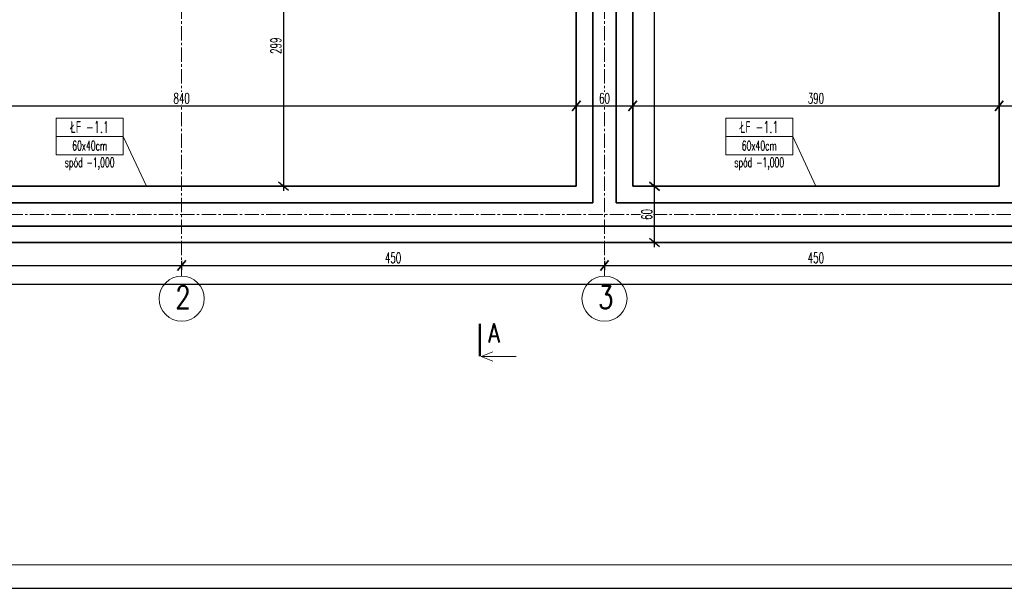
# Model space of a CAD drawing. Header units: centimetres. Extents: x 125945 to 146944, y 20629 to 31773.
# Tile 55 of 80: x 140735 to 141782, y 26219 to 26825. Entities that reach past the tile are written whole.
import ezdxf

# ---------------------------------------------------------------- set-up
doc = ezdxf.new("R2010")
doc.units = ezdxf.units.CM
doc.linetypes.add('CENTER2', pattern=[28.575, 19.05, -3.175, 3.175, -3.175])
for name, color, linetype, lineweight in [('e-cad_cienkie', 88, 'Continuous', 15), ('e-cad_opisy', 7, 'Continuous', 15), ('e-cad_osie', 172, 'CENTER2', 9), ('e-cad_wymiary', 66, 'Continuous', 15), ('K- OPISY', 40, 'Continuous', 15), ('K-FUNDAMENTY', 44, 'Continuous', 35), ('K-ŚCIANY KONSTRUKCYJNE', 16, 'Continuous', 35)]:
    doc.layers.add(name, color=color, linetype=linetype, lineweight=lineweight)
doc.styles.add('e-cad_1', font='simplex.shx', dxfattribs={"width": 0.6})
doc.styles.add('e-cad_2', font='simplex.shx', dxfattribs={"width": 0.8})
doc.styles.add('simpl', font='simplex.shx', dxfattribs={"width": 0.6})
doc.dimstyles.new('e-cad_1_50_[cm]', dxfattribs={"dimscale": 5, "dimtxt": 2.25, "dimasz": 1.75, "dimexe": 1, "dimexo": 0, "dimgap": 0.5, "dimtad": 1, "dimdec": 1, "dimrnd": 0.5, "dimdsep": 46, "dimtxsty": 'simpl', "dimblk": 'OBLIQUE', "dimcen": 0, "dimdle": 1, "dimclrd": 256, "dimclre": 256, "dimclrt": 256, "dimadec": 0, "dimazin": 0, "dimtfac": 1, "dimtdec": 1, "dimtix": 1, "dimtmove": 2, "dimatfit": 3, "dimldrblk": 'OBLIQUE', "dimfxl": 1, "dimfxlon": 1, "dimtfill": 1, "dimarcsym": 0})

# ---------------------------------------------------------------- blocks, each defined once
blk = doc.blocks.new('_Oblique')
at = {"color": 0, "linetype": 'ByBlock', "lineweight": -2}
blk.add_line((0.5, 0.6), (-0.5, -0.6), dxfattribs=at)
blk = doc.blocks.new('*D3552')
at = {"layer": 'Defpoints', "color": 0}
for p in [(141326.9, 26732.9), (140486.9, 26647.4), (141326.9, 26647.4)]:
    blk.add_point(p, dxfattribs=at)
at = {"layer": 'e-cad_wymiary', "lineweight": -2, "ltscale": 2}
for p, q in [((140481.9, 26732.9), (141331.9, 26732.9)), ((140486.9, 26727.9), (140486.9, 26737.9)), ((141326.9, 26727.9), (141326.9, 26737.9))]:
    blk.add_line(p, q, dxfattribs=at)
at = {"layer": 'e-cad_wymiary', "lineweight": -2, "xscale": 8.75, "yscale": 8.75, "zscale": 8.75, "rotation": 180}
blk.add_blockref('_Oblique', (140486.9, 26732.9), dxfattribs=at)
at = {"layer": 'e-cad_wymiary', "lineweight": -2, "xscale": 8.75, "yscale": 8.75, "zscale": 8.75}
blk.add_blockref('_Oblique', (141326.9, 26732.9), dxfattribs=at)
at = {"layer": 'e-cad_wymiary', "ltscale": 2, "insert": (140906.9, 26741), "char_height": 11.25, "attachment_point": 5, "style": 'simpl', "bg_fill": 3, "box_fill_scale": 1.1, "bg_fill_color": 256, "bg_fill_true_color": 13158600, "bg_fill_transparency": 0}
blk.add_mtext('840', dxfattribs=at)
blk = doc.blocks.new('*D3553')
at = {"layer": 'Defpoints', "color": 0}
for p in [(141386.9, 26732.9), (141326.9, 26647.4), (141386.9, 26647.4)]:
    blk.add_point(p, dxfattribs=at)
at = {"layer": 'e-cad_wymiary', "lineweight": -2, "ltscale": 2}
for p, q in [((141321.9, 26732.9), (141391.9, 26732.9)), ((141326.9, 26727.9), (141326.9, 26737.9)), ((141386.9, 26727.9), (141386.9, 26737.9))]:
    blk.add_line(p, q, dxfattribs=at)
at = {"layer": 'e-cad_wymiary', "lineweight": -2, "xscale": 8.75, "yscale": 8.75, "zscale": 8.75, "rotation": 180}
blk.add_blockref('_Oblique', (141326.9, 26732.9), dxfattribs=at)
at = {"layer": 'e-cad_wymiary', "lineweight": -2, "xscale": 8.75, "yscale": 8.75, "zscale": 8.75}
blk.add_blockref('_Oblique', (141386.9, 26732.9), dxfattribs=at)
at = {"layer": 'e-cad_wymiary', "ltscale": 2, "insert": (141356.9, 26741), "char_height": 11.25, "attachment_point": 5, "style": 'simpl', "bg_fill": 3, "box_fill_scale": 1.1, "bg_fill_color": 256, "bg_fill_true_color": 13158600, "bg_fill_transparency": 0}
blk.add_mtext('60', dxfattribs=at)
blk = doc.blocks.new('*D3554')
at = {"layer": 'Defpoints', "color": 0}
for p in [(141776.9, 26732.9), (141386.9, 26647.4), (141776.9, 26647.4)]:
    blk.add_point(p, dxfattribs=at)
at = {"layer": 'e-cad_wymiary', "lineweight": -2, "ltscale": 2}
for p, q in [((141381.9, 26732.9), (141781.9, 26732.9)), ((141386.9, 26727.9), (141386.9, 26737.9)), ((141776.9, 26727.9), (141776.9, 26737.9))]:
    blk.add_line(p, q, dxfattribs=at)
at = {"layer": 'e-cad_wymiary', "lineweight": -2, "xscale": 8.75, "yscale": 8.75, "zscale": 8.75, "rotation": 180}
blk.add_blockref('_Oblique', (141386.9, 26732.9), dxfattribs=at)
at = {"layer": 'e-cad_wymiary', "lineweight": -2, "xscale": 8.75, "yscale": 8.75, "zscale": 8.75}
blk.add_blockref('_Oblique', (141776.9, 26732.9), dxfattribs=at)
at = {"layer": 'e-cad_wymiary', "ltscale": 2, "insert": (141581.9, 26741), "char_height": 11.25, "attachment_point": 5, "style": 'simpl', "bg_fill": 3, "box_fill_scale": 1.1, "bg_fill_color": 256, "bg_fill_true_color": 13158600, "bg_fill_transparency": 0}
blk.add_mtext('390', dxfattribs=at)
blk = doc.blocks.new('*D3555')
at = {"layer": 'Defpoints', "color": 0}
for p in [(141836.9, 26732.9), (141776.9, 26647.4), (141836.9, 26647.4)]:
    blk.add_point(p, dxfattribs=at)
at = {"layer": 'e-cad_wymiary', "lineweight": -2, "ltscale": 2}
for p, q in [((141771.9, 26732.9), (141841.9, 26732.9)), ((141776.9, 26727.9), (141776.9, 26737.9)), ((141836.9, 26727.9), (141836.9, 26737.9))]:
    blk.add_line(p, q, dxfattribs=at)
at = {"layer": 'e-cad_wymiary', "lineweight": -2, "xscale": 8.75, "yscale": 8.75, "zscale": 8.75, "rotation": 180}
blk.add_blockref('_Oblique', (141776.9, 26732.9), dxfattribs=at)
at = {"layer": 'e-cad_wymiary', "lineweight": -2, "xscale": 8.75, "yscale": 8.75, "zscale": 8.75}
blk.add_blockref('_Oblique', (141836.9, 26732.9), dxfattribs=at)
at = {"layer": 'e-cad_wymiary', "ltscale": 2, "insert": (141806.9, 26741), "char_height": 11.25, "attachment_point": 5, "style": 'simpl', "bg_fill": 3, "box_fill_scale": 1.1, "bg_fill_color": 256, "bg_fill_true_color": 13158600, "bg_fill_transparency": 0}
blk.add_mtext('60', dxfattribs=at)
blk = doc.blocks.new('*D3578')
at = {"layer": 'Defpoints', "color": 0}
for p in [(140981.9, 26946.6), (141005.8, 26647.4), (141015.3, 26647.4)]:
    blk.add_point(p, dxfattribs=at)
at = {"layer": 'e-cad_wymiary', "lineweight": -2, "ltscale": 2}
for p, q in [((141015.3, 26951.6), (141015.3, 26642.4)), ((141010.3, 26946.6), (141020.3, 26946.6)), ((141010.3, 26647.4), (141020.3, 26647.4))]:
    blk.add_line(p, q, dxfattribs=at)
at = {"layer": 'e-cad_wymiary', "lineweight": -2, "xscale": 8.75, "yscale": 8.75, "zscale": 8.75}
for p, rotation in [((141015.3, 26946.6), 90), ((141015.3, 26647.4), 270)]:
    blk.add_blockref('_Oblique', p, dxfattribs=dict(at, rotation=rotation))
at = {"layer": 'e-cad_wymiary', "ltscale": 2, "insert": (141007.2, 26797), "char_height": 11.25, "attachment_point": 5, "rotation": 90, "style": 'simpl', "bg_fill": 3, "box_fill_scale": 1.1, "bg_fill_color": 256, "bg_fill_true_color": 13158600, "bg_fill_transparency": 0}
blk.add_mtext('299', dxfattribs=at)
blk = doc.blocks.new('*D3679')
at = {"layer": 'Defpoints', "color": 0}
for p in [(141410.2, 26647.4), (141410.2, 26647.4), (141410.2, 26587.4)]:
    blk.add_point(p, dxfattribs=at)
at = {"layer": 'e-cad_wymiary', "lineweight": -2, "ltscale": 2}
for p, q in [((141410.2, 26647.4), (141405.2, 26647.4)), ((141410.2, 26582.4), (141410.2, 26652.4)), ((141410.2, 26587.4), (141405.2, 26587.4))]:
    blk.add_line(p, q, dxfattribs=at)
at = {"layer": 'e-cad_wymiary', "lineweight": -2, "xscale": 8.75, "yscale": 8.75, "zscale": 8.75}
for p, rotation in [((141410.2, 26647.4), 90), ((141410.2, 26587.4), 270)]:
    blk.add_blockref('_Oblique', p, dxfattribs=dict(at, rotation=rotation))
at = {"layer": 'e-cad_wymiary', "ltscale": 2, "insert": (141402, 26617.4), "char_height": 11.25, "attachment_point": 5, "rotation": 90, "style": 'simpl', "bg_fill": 3, "box_fill_scale": 1.1, "bg_fill_color": 256, "bg_fill_true_color": 13158600, "bg_fill_transparency": 0}
blk.add_mtext('60', dxfattribs=at)
blk = doc.blocks.new('*D3680')
at = {"layer": 'Defpoints', "color": 0}
for p in [(141386.9, 27397.4), (141410.2, 27397.4), (141410.2, 26647.4)]:
    blk.add_point(p, dxfattribs=at)
at = {"layer": 'e-cad_wymiary', "lineweight": -2, "ltscale": 2}
for p, q in [((141410.2, 26642.4), (141410.2, 27402.4)), ((141405.2, 27397.4), (141415.2, 27397.4)), ((141410.2, 26647.4), (141405.2, 26647.4))]:
    blk.add_line(p, q, dxfattribs=at)
at = {"layer": 'e-cad_wymiary', "lineweight": -2, "xscale": 8.75, "yscale": 8.75, "zscale": 8.75}
for p, rotation in [((141410.2, 27397.4), 90), ((141410.2, 26647.4), 270)]:
    blk.add_blockref('_Oblique', p, dxfattribs=dict(at, rotation=rotation))
at = {"layer": 'e-cad_wymiary', "ltscale": 2, "insert": (141402, 27022.4), "char_height": 11.25, "attachment_point": 5, "rotation": 90, "style": 'simpl', "bg_fill": 3, "box_fill_scale": 1.1, "bg_fill_color": 256, "bg_fill_true_color": 13158600, "bg_fill_transparency": 0}
blk.add_mtext('750', dxfattribs=at)
blk = doc.blocks.new('*D3828')
at = {"layer": 'Defpoints', "color": 0}
for p in [(140456.9, 26587.4), (140906.9, 26587.4), (140906.9, 26563.1)]:
    blk.add_point(p, dxfattribs=at)
at = {"layer": 'e-cad_wymiary', "lineweight": -2, "ltscale": 2}
for p, q in [((140451.9, 26563.1), (140911.9, 26563.1)), ((140456.9, 26568.1), (140456.9, 26558.1)), ((140906.9, 26568.1), (140906.9, 26558.1))]:
    blk.add_line(p, q, dxfattribs=at)
at = {"layer": 'e-cad_wymiary', "lineweight": -2, "xscale": 8.75, "yscale": 8.75, "zscale": 8.75, "rotation": 180}
blk.add_blockref('_Oblique', (140456.9, 26563.1), dxfattribs=at)
at = {"layer": 'e-cad_wymiary', "lineweight": -2, "xscale": 8.75, "yscale": 8.75, "zscale": 8.75}
blk.add_blockref('_Oblique', (140906.9, 26563.1), dxfattribs=at)
at = {"layer": 'e-cad_wymiary', "ltscale": 2, "insert": (140681.9, 26571.2), "char_height": 11.25, "attachment_point": 5, "style": 'simpl', "bg_fill": 3, "box_fill_scale": 1.1, "bg_fill_color": 256, "bg_fill_true_color": 13158600, "bg_fill_transparency": 0}
blk.add_mtext('450', dxfattribs=at)
blk = doc.blocks.new('*D3829')
at = {"layer": 'Defpoints', "color": 0}
for p in [(140906.9, 26587.4), (141356.9, 26587.4), (141356.9, 26563.1)]:
    blk.add_point(p, dxfattribs=at)
at = {"layer": 'e-cad_wymiary', "lineweight": -2, "ltscale": 2}
for p, q in [((140901.9, 26563.1), (141361.9, 26563.1)), ((140906.9, 26568.1), (140906.9, 26558.1)), ((141356.9, 26568.1), (141356.9, 26558.1))]:
    blk.add_line(p, q, dxfattribs=at)
at = {"layer": 'e-cad_wymiary', "lineweight": -2, "xscale": 8.75, "yscale": 8.75, "zscale": 8.75, "rotation": 180}
blk.add_blockref('_Oblique', (140906.9, 26563.1), dxfattribs=at)
at = {"layer": 'e-cad_wymiary', "lineweight": -2, "xscale": 8.75, "yscale": 8.75, "zscale": 8.75}
blk.add_blockref('_Oblique', (141356.9, 26563.1), dxfattribs=at)
at = {"layer": 'e-cad_wymiary', "ltscale": 2, "insert": (141131.9, 26571.2), "char_height": 11.25, "attachment_point": 5, "style": 'simpl', "bg_fill": 3, "box_fill_scale": 1.1, "bg_fill_color": 256, "bg_fill_true_color": 13158600, "bg_fill_transparency": 0}
blk.add_mtext('450', dxfattribs=at)
blk = doc.blocks.new('*D3830')
at = {"layer": 'Defpoints', "color": 0}
for p in [(141356.9, 26587.4), (141806.9, 26587.4), (141806.9, 26563.1)]:
    blk.add_point(p, dxfattribs=at)
at = {"layer": 'e-cad_wymiary', "lineweight": -2, "ltscale": 2}
for p, q in [((141351.9, 26563.1), (141811.9, 26563.1)), ((141356.9, 26568.1), (141356.9, 26558.1)), ((141806.9, 26568.1), (141806.9, 26558.1))]:
    blk.add_line(p, q, dxfattribs=at)
at = {"layer": 'e-cad_wymiary', "lineweight": -2, "xscale": 8.75, "yscale": 8.75, "zscale": 8.75, "rotation": 180}
blk.add_blockref('_Oblique', (141356.9, 26563.1), dxfattribs=at)
at = {"layer": 'e-cad_wymiary', "lineweight": -2, "xscale": 8.75, "yscale": 8.75, "zscale": 8.75}
blk.add_blockref('_Oblique', (141806.9, 26563.1), dxfattribs=at)
at = {"layer": 'e-cad_wymiary', "ltscale": 2, "insert": (141581.9, 26571.2), "char_height": 11.25, "attachment_point": 5, "style": 'simpl', "bg_fill": 3, "box_fill_scale": 1.1, "bg_fill_color": 256, "bg_fill_true_color": 13158600, "bg_fill_transparency": 0}
blk.add_mtext('450', dxfattribs=at)
blk = doc.blocks.new('*D3836')
at = {"layer": 'Defpoints', "color": 0}
for p in [(140426.9, 26587.4), (143756.9, 26587.4), (140426.9, 26543)]:
    blk.add_point(p, dxfattribs=at)
at = {"layer": 'e-cad_wymiary', "lineweight": -2, "ltscale": 2}
for p, q in [((143761.9, 26543), (140421.9, 26543)), ((140426.9, 26548), (140426.9, 26538)), ((143756.9, 26548), (143756.9, 26538))]:
    blk.add_line(p, q, dxfattribs=at)
at = {"layer": 'e-cad_wymiary', "lineweight": -2, "xscale": 8.75, "yscale": 8.75, "zscale": 8.75, "rotation": 180}
blk.add_blockref('_Oblique', (140426.9, 26543), dxfattribs=at)
at = {"layer": 'e-cad_wymiary', "lineweight": -2, "xscale": 8.75, "yscale": 8.75, "zscale": 8.75}
blk.add_blockref('_Oblique', (143756.9, 26543), dxfattribs=at)
at = {"layer": 'e-cad_wymiary', "ltscale": 2, "insert": (142091.9, 26551.1), "char_height": 11.25, "attachment_point": 5, "style": 'simpl', "bg_fill": 3, "box_fill_scale": 1.1, "bg_fill_color": 256, "bg_fill_true_color": 13158600, "bg_fill_transparency": 0}
blk.add_mtext('3330', dxfattribs=at)
blk = doc.blocks.new('e-cad_przekroj_1_2_P')
at = {"const_width": 0.5}
blk.add_lwpolyline([(0, 0), (0, -7)], dxfattribs=at)
for points in [[(0.25, -7), (2.75, -6)], [(0.25, -7), (7.75, -7)], [(0.25, -7), (2.75, -8)]]:
    blk.add_lwpolyline(points)
at = {"style": 'e-cad_1', "width": 0.8}
blk.add_attdef('SYMBOL', (1.75, -4), '', height=4, dxfattribs=at)

msp = doc.modelspace()

# ---------------------------------------------------------------- linework, layer by layer
at = {"layer": 'Defpoints'}
msp.add_lwpolyline([(140133.77, 26219.46), (144533.77, 26219.46), (144533.77, 27704.46), (140133.77, 27704.46)], close=True, dxfattribs=at)
at = {"layer": 'e-cad_cienkie'}
msp.add_lwpolyline([(140283.77, 26244.46), (144508.77, 26244.46), (144508.77, 27679.46), (140283.77, 27679.46)], close=True, dxfattribs=at)
at = {"layer": 'e-cad_opisy'}
for centre in [(140906.9, 26527.76), (141356.9, 26527.76)]:
    msp.add_circle(centre, 24, dxfattribs=at)
at = {"layer": 'e-cad_osie', "ltscale": 0.8}
for p, q in [((140906.9, 27503.67), (140906.9, 26551.76)), ((141356.9, 27503.67), (141356.9, 26551.76)), ((140379.62, 26617.41), (143800.44, 26617.41))]:
    msp.add_line(p, q, dxfattribs=at)
at = {"layer": 'K- OPISY', "color": 32, "ltscale": 2}
for p, q in [((140844.81, 26700.3), (140869.37, 26647.41)), ((141557.34, 26700.3), (141581.9, 26647.41))]:
    msp.add_line(p, q, dxfattribs=at)
at = {"layer": 'K- OPISY', "color": 32}
for points in [[(140844.81, 26719.75), (140773.34, 26719.75), (140773.34, 26700.3), (140844.81, 26700.3)], [(141557.34, 26719.75), (141485.87, 26719.75), (141485.87, 26700.3), (141557.34, 26700.3)], [(140844.81, 26700.3), (140773.34, 26700.3), (140773.34, 26680.86), (140844.81, 26680.86)], [(141557.34, 26700.3), (141485.87, 26700.3), (141485.87, 26680.86), (141557.34, 26680.86)]]:
    msp.add_lwpolyline(points, close=True, dxfattribs=at)
at = {"layer": 'K-FUNDAMENTY', "ltscale": 0.8}
for p, q in [((141326.9, 27397.41), (141326.9, 26647.41)), ((141386.9, 27397.41), (141386.9, 26647.41)), ((141776.9, 27397.41), (141776.9, 26647.41)), ((140486.9, 26647.41), (141326.9, 26647.41)), ((141386.9, 26647.41), (141776.9, 26647.41)), ((140426.9, 26587.41), (143756.9, 26587.41))]:
    msp.add_line(p, q, dxfattribs=at)
at = {"layer": 'K-ŚCIANY KONSTRUKCYJNE', "ltscale": 0.8}
msp.add_line((143111.9, 26604.92), (140444.4, 26604.92), dxfattribs=at)
for points in [[(140501.9, 27414.92), (140469.4, 27414.92), (140469.4, 26629.92), (141344.4, 26629.92), (141344.4, 27414.92), (140501.9, 27414.92), (140501.9, 27414.92)], [(141761.9, 27414.92), (141369.4, 27414.92), (141369.4, 26629.92), (141794.4, 26629.92), (141794.4, 27414.92), (141761.9, 27414.92), (141761.9, 27414.92)]]:
    msp.add_lwpolyline(points, close=True, dxfattribs=at)

# ---------------------------------------------------------------- block references
at = {"layer": 'e-cad_opisy', "ltscale": 2, "xscale": 5, "yscale": 5, "zscale": 5}
msp.add_blockref('e-cad_przekroj_1_2_P', (141224.26, 26501.2), dxfattribs=at).add_auto_attribs({'SYMBOL': 'A'})

# ---------------------------------------------------------------- texts
at = {"layer": 'e-cad_opisy', "ltscale": 2, "style": 'e-cad_2', "width": 0.8}
for s, p in [('2', (140900.11, 26517.26)), ('3', (141350.11, 26517.26))]:
    msp.add_text(s, height=24, dxfattribs=at).set_placement(p)
at = {"layer": 'K- OPISY', "color": 32, "width": 71.4626, "attachment_point": 5, "style": 'e-cad_1'}
for s, insert, char_height in [('ŁF -1.1', (140809.08, 26710.42), 12.5), ('ŁF -1.1', (141521.61, 26710.42), 12.5), ('60x40cm', (140809.08, 26690.6), 10), ('60x40cm', (141521.61, 26690.6), 10), ('spód -1,000', (140809.08, 26671.19), 10), ('spód -1,000', (141521.61, 26671.19), 10)]:
    msp.add_mtext(s, dxfattribs=dict(at, insert=insert, char_height=char_height))

# ---------------------------------------------------------------- next in the draw order: dimensions: what is measured, and where the dimension line sits
at = {"layer": 'e-cad_wymiary', "ltscale": 2}
for base, p1, p2, picture, middle in [((141326.9, 26732.92), (140486.9, 26647.41), (141326.9, 26647.41), '*D3552', (140906.9, 26741.04)), ((140906.9, 26563.1), (140456.9, 26587.41), (140906.9, 26587.41), '*D3828', (140681.9, 26571.22))]:
    dim = msp.add_linear_dim(base=base, p1=p1, p2=p2, dimstyle='e-cad_1_50_[cm]', dxfattribs=at)
    dim.commit()
    dim.dimension.update_dxf_attribs({"geometry": picture, "text_midpoint": middle})

# ---------------------------------------------------------------- next in the draw order: dimensions: what is measured, and where the dimension line sits
dim = msp.add_linear_dim(base=(141015.31, 26647.41), p1=(140981.9, 26946.6), p2=(141005.83, 26647.41), angle=90, dimstyle='e-cad_1_50_[cm]', dxfattribs=at)
dim.commit()
dim.dimension.update_dxf_attribs({"geometry": '*D3578', "text_midpoint": (141007.18, 26797.01)})
for base, p1, p2, picture, middle in [((141386.9, 26732.92), (141326.9, 26647.41), (141386.9, 26647.41), '*D3553', (141356.9, 26741.04)), ((141356.9, 26563.1), (140906.9, 26587.41), (141356.9, 26587.41), '*D3829', (141131.9, 26571.22))]:
    dim = msp.add_linear_dim(base=base, p1=p1, p2=p2, dimstyle='e-cad_1_50_[cm]', dxfattribs=at)
    dim.commit()
    dim.dimension.update_dxf_attribs({"geometry": picture, "text_midpoint": middle})

# ---------------------------------------------------------------- next in the draw order: dimensions: what is measured, and where the dimension line sits
dim = msp.add_linear_dim(base=(141776.9, 26732.92), p1=(141386.9, 26647.41), p2=(141776.9, 26647.41), dimstyle='e-cad_1_50_[cm]', dxfattribs=at)
dim.commit()
dim.dimension.update_dxf_attribs({"geometry": '*D3554', "text_midpoint": (141581.9, 26741.04)})

# ---------------------------------------------------------------- next in the draw order: dimensions: what is measured, and where the dimension line sits
dim = msp.add_linear_dim(base=(141836.9, 26732.92), p1=(141776.9, 26647.41), p2=(141836.9, 26647.41), dimstyle='e-cad_1_50_[cm]', dxfattribs=at)
dim.commit()
dim.dimension.update_dxf_attribs({"geometry": '*D3555', "text_midpoint": (141806.9, 26741.04)})
dim = msp.add_linear_dim(base=(141410.17, 26647.41), p1=(141410.17, 26587.41), p2=(141410.17, 26647.41), angle=90, dimstyle='e-cad_1_50_[cm]', dxfattribs=at)
dim.commit()
dim.dimension.update_dxf_attribs({"geometry": '*D3679', "text_midpoint": (141402.04, 26617.41)})

# ---------------------------------------------------------------- next in the draw order: dimensions: what is measured, and where the dimension line sits
dim = msp.add_linear_dim(base=(141410.17, 27397.41), p1=(141410.17, 26647.41), p2=(141386.9, 27397.41), angle=90, dimstyle='e-cad_1_50_[cm]', dxfattribs=at)
dim.commit()
dim.dimension.update_dxf_attribs({"geometry": '*D3680', "text_midpoint": (141402.04, 27022.41)})
dim = msp.add_linear_dim(base=(141806.9, 26563.1), p1=(141356.9, 26587.41), p2=(141806.9, 26587.41), dimstyle='e-cad_1_50_[cm]', dxfattribs=at)
dim.commit()
dim.dimension.update_dxf_attribs({"geometry": '*D3830', "text_midpoint": (141581.9, 26571.22)})

# ---------------------------------------------------------------- next in the draw order: dimensions: what is measured, and where the dimension line sits
dim = msp.add_linear_dim(base=(140426.9, 26542.96), p1=(143756.9, 26587.41), p2=(140426.9, 26587.41), dimstyle='e-cad_1_50_[cm]', dxfattribs=at)
dim.commit()
dim.dimension.update_dxf_attribs({"geometry": '*D3836', "text_midpoint": (142091.9, 26551.09)})

doc.saveas('drawing.dxf')
